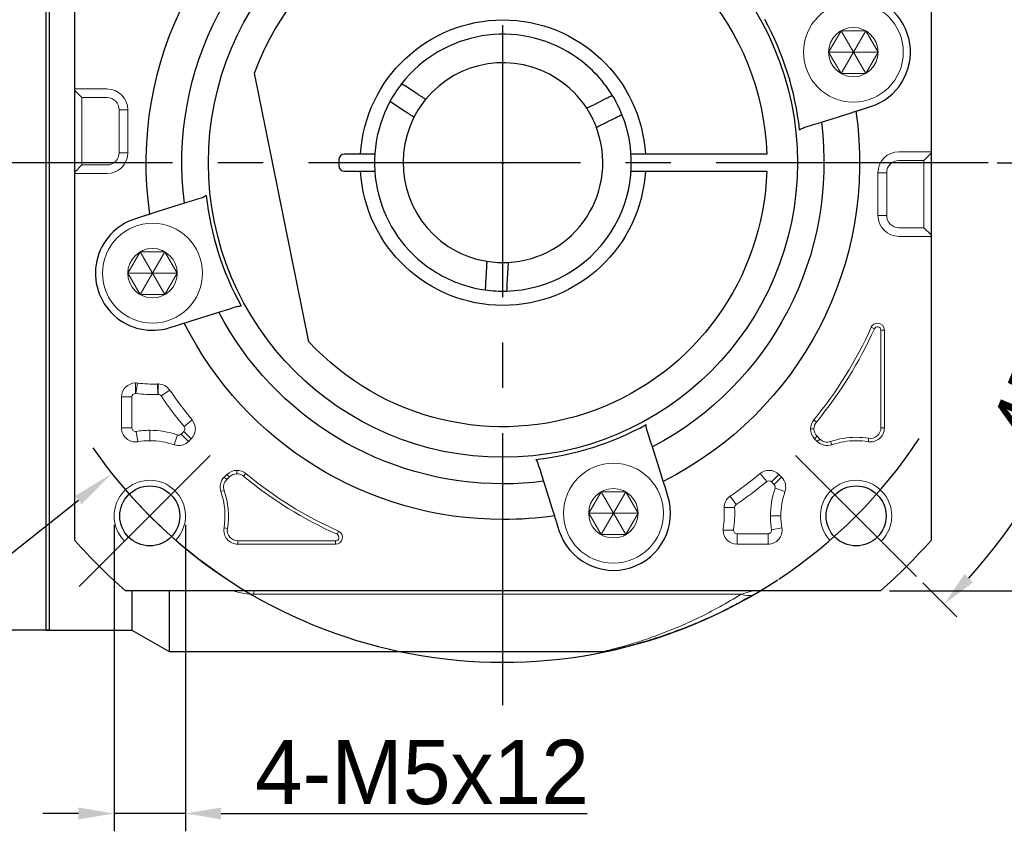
# Model space of a CAD drawing. Header units: millimetres. Extents: x 1351 to 1855, y 1009 to 1363.
# Tile 3 of 12: x 1414 to 1483, y 1194 to 1251. Entities that reach past the tile are written whole.
import ezdxf

# ---------------------------------------------------------------- set-up
doc = ezdxf.new("R2010")
doc.units = ezdxf.units.MM
doc.header["$PDSIZE"] = -5
doc.linetypes.add('CENTER2', pattern=[28.575, 19.05, -3.175, 3.175, -3.175])
doc.layers.get('0').update_dxf_attribs({"lineweight": 18})
doc.layers.get('Defpoints').update_dxf_attribs({"lineweight": 18})
doc.layers.add('3中心线层', color=1, linetype='CENTER2')
for name, color, linetype, lineweight in [('尺寸线', 7, 'Continuous', 18), ('尺寸线层', 3, 'Continuous', 18), ('粗实线', 7, 'Continuous', 50), ('细实线', 7, 'Continuous', 18)]:
    doc.layers.add(name, color=color, linetype=linetype, lineweight=lineweight)
doc.styles.add('工程字', font='txt')
doc.dimstyles.new('DIMSTYLE_17', dxfattribs={"dimtxt": 8, "dimasz": 12, "dimexe": 0.18, "dimexo": 0.0625, "dimgap": 0.09, "dimtad": 1, "dimtih": 1, "dimtoh": 1, "dimdec": 3, "dimdsep": 46, "dimtxsty": 'Standard', "dimblk": '_CAXARROW', "dimcen": 0.09, "dimdle": 24, "dimadec": 0, "dimazin": 0, "dimtfac": 0.7, "dimtdec": 3, "dimtofl": 0, "dimtmove": 0, "dimatfit": 3, "dimfxl": 1, "dimtolj": 1, "dimarcsym": 0})
doc.dimstyles.new('副本 ISO-25', dxfattribs={"dimtxt": 4.5, "dimasz": 2.5, "dimexe": 1.25, "dimexo": 0.625, "dimtad": 1, "dimtxsty": '工程字', "dimcen": 2.5, "dimdle": 5, "dimadec": 0, "dimazin": 0, "dimtfac": 1, "dimtmove": 0, "dimatfit": 3, "dimfxl": 1, "dimtolj": 1, "dimarcsym": 0})

# ---------------------------------------------------------------- blocks, each defined once
blk = doc.blocks.new('*D44')
at = {"layer": 'Defpoints', "color": 0, "lineweight": -2}
for p in [(1420.171, 1216.149), (1425.171, 1216.149), (1420.171, 1195.307)]:
    blk.add_point(p, dxfattribs=at)
at = {"layer": '尺寸线层', "color": 0, "lineweight": -2}
for p, q in [((1420.171, 1215.524), (1420.171, 1194.057)), ((1425.171, 1215.524), (1425.171, 1194.057)), ((1417.671, 1195.307), (1415.171, 1195.307)), ((1425.171, 1195.307), (1420.171, 1195.307)), ((1427.671, 1195.307), (1453.317, 1195.307))]:
    blk.add_line(p, q, dxfattribs=at)
for points in [[(1417.671, 1194.89), (1417.671, 1195.723), (1420.171, 1195.307)], [(1427.671, 1195.723), (1427.671, 1194.89), (1425.171, 1195.307)]]:
    blk.add_solid(points, dxfattribs=at)
at = {"layer": '尺寸线层', "color": 0, "insert": (1441.744, 1198.182), "char_height": 4.5, "attachment_point": 5, "style": '工程字'}
blk.add_mtext('\\A1;4-M5x12', dxfattribs=at)
blk = doc.blocks.new('_CAXARROW')
blk.add_hatch(color=0).paths.add_polyline_path([(0, 0), (-1, 0.125), (-1, -0.125)], flags=0)
blk = doc.blocks.new('*D45')
at = {"layer": 'Defpoints', "color": 0, "lineweight": -2}
for p in [(1474.823, 1262.671), (1420.016, 1219.125)]:
    blk.add_point(p, dxfattribs=at)
at = {"layer": '尺寸线层', "color": 0, "linetype": 'Continuous', "lineweight": -2}
for p, q in [((1447.329, 1240.898), (1447.509, 1240.898)), ((1447.419, 1240.808), (1447.419, 1240.988)), ((1398.165, 1201.764), (1417.667, 1217.259)), ((1388.039, 1201.764), (1398.165, 1201.764))]:
    blk.add_line(p, q, dxfattribs=at)
blk.add_arc((1447.419, 1240.898), 35, 218.17347, 303.41935, dxfattribs=at)
at = {"layer": '尺寸线层', "color": 0, "lineweight": -2, "xscale": 3, "yscale": 3, "zscale": 3, "rotation": 38.46813667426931}
blk.add_blockref('_CAXARROW', (1420.016, 1219.125), dxfattribs=at)
at = {"layer": '尺寸线层', "color": 0, "insert": (1392.602, 1205.014), "char_height": 4.5, "attachment_point": 5, "style": '工程字'}
blk.add_mtext('\\A1;∅70', dxfattribs=at)
blk = doc.blocks.new('_FILLED')
at = {"linetype": 'ByBlock'}
blk.add_hatch(color=0, dxfattribs=at).paths.add_polyline_path([(0, 0), (-1, 0.133), (-1, -0.133)], flags=0)
blk = doc.blocks.new('*D46')
at = {"layer": 'Defpoints', "color": 0, "lineweight": -2}
for p in [(1473.877, 1270.898), (1473.877, 1210.898), (1499.255, 1210.898)]:
    blk.add_point(p, dxfattribs=at)
at = {"layer": '尺寸线层', "color": 0, "lineweight": -2}
for p, q in [((1474.502, 1270.898), (1500.505, 1270.898)), ((1499.255, 1268.398), (1499.255, 1213.398)), ((1474.502, 1210.898), (1500.505, 1210.898))]:
    blk.add_line(p, q, dxfattribs=at)
for points in [[(1499.672, 1268.398), (1498.838, 1268.398), (1499.255, 1270.898)], [(1498.838, 1213.398), (1499.672, 1213.398), (1499.255, 1210.898)]]:
    blk.add_solid(points, dxfattribs=at)
at = {"layer": '尺寸线层', "color": 0, "insert": (1496.38, 1240.898), "char_height": 4.5, "attachment_point": 5, "rotation": 90, "style": '工程字'}
blk.add_mtext('\\A1;60', dxfattribs=at)
blk = doc.blocks.new('*D47')
at = {"layer": 'Defpoints', "color": 0, "lineweight": -2}
for p in [(1476.411, 1269.89), (1467.925, 1261.404), (1489.661, 1252.217), (1393.506, 1240.898), (1481.419, 1240.898)]:
    blk.add_point(p, dxfattribs=at)
at = {"layer": '尺寸线层', "color": 0, "lineweight": -2}
for p, q in [((1476.853, 1270.331), (1479.226, 1272.705)), ((1482.044, 1240.898), (1492.401, 1240.898))]:
    blk.add_line(p, q, dxfattribs=at)
blk.add_arc((1447.419, 1240.898), 43.732, 3.27584, 41.72416, dxfattribs=at)
for points in [[(1480.362, 1270.29), (1479.756, 1269.718), (1478.343, 1271.821)], [(1490.663, 1243.385), (1491.496, 1243.409), (1491.151, 1240.898)]]:
    blk.add_solid(points, dxfattribs=at)
at = {"layer": '尺寸线层', "color": 0, "insert": (1490.479, 1258.734), "char_height": 4.5, "attachment_point": 5, "rotation": 292.5, "style": '工程字'}
blk.add_mtext('\\A1;45%%d', dxfattribs=at)
blk = doc.blocks.new('*D48')
at = {"layer": 'Defpoints', "color": 0, "lineweight": -2}
for p in [(1393.506, 1240.898), (1481.419, 1240.898), (1467.925, 1220.392), (1485.299, 1219.028), (1476.411, 1211.907)]:
    blk.add_point(p, dxfattribs=at)
at = {"layer": '尺寸线层', "color": 0, "lineweight": -2}
for p, q in [((1482.044, 1240.898), (1492.409, 1240.898)), ((1476.853, 1211.465), (1479.232, 1209.086))]:
    blk.add_line(p, q, dxfattribs=at)
blk.add_arc((1447.419, 1240.898), 43.74, 318.27527, 356.72473, dxfattribs=at)
for points in [[(1491.504, 1238.387), (1490.671, 1238.411), (1491.159, 1240.898)], [(1479.761, 1212.073), (1480.367, 1211.501), (1478.348, 1209.97)]]:
    blk.add_solid(points, dxfattribs=at)
at = {"layer": '尺寸线层', "color": 0, "insert": (1485.173, 1225.26), "char_height": 4.5, "attachment_point": 5, "rotation": 67.5, "style": '工程字'}
blk.add_mtext('\\A1;45%%d', dxfattribs=at)

msp = doc.modelspace()

# ---------------------------------------------------------------- linework, layer by layer
for p, q in [((1417.4193, 1245.9539), (1417.4193, 1246.0636)), ((1417.4193, 1246.0636), (1417.9193, 1246.0636)), ((1417.4193, 1245.9539), (1417.9193, 1245.4551)), ((1417.4193, 1244.9563), (1417.4193, 1245.9539)), ((1417.9193, 1246.0636), (1419.6693, 1246.0636)), ((1417.4193, 1241.2385), (1417.4193, 1244.9563)), ((1417.9193, 1245.4551), (1419.6693, 1245.4551)), ((1420.527, 1244.5974), (1420.6368, 1244.5974)), ((1420.527, 1244.5974), (1420.527, 1241.5974)), ((1421.1355, 1244.5974), (1420.6368, 1244.5974)), ((1421.1355, 1244.5974), (1421.1355, 1241.5974)), ((1420.527, 1241.5974), (1420.6368, 1241.5974)), ((1421.1355, 1241.5974), (1420.6368, 1241.5974)), ((1475.1693, 1241.6652), (1476.9193, 1241.6652)), ((1477.4193, 1241.6652), (1476.9193, 1241.6652)), ((1477.4193, 1241.5554), (1476.9193, 1241.0567)), ((1477.4193, 1241.6652), (1477.4193, 1241.5554)), ((1477.4193, 1241.5554), (1477.4193, 1240.5579)), ((1417.4193, 1240.2409), (1417.4193, 1241.2385)), ((1417.4193, 1240.2409), (1417.9193, 1240.7397)), ((1419.6693, 1240.7397), (1417.9193, 1240.7397)), ((1475.1693, 1241.0567), (1476.9193, 1241.0567)), ((1417.4193, 1240.1311), (1417.4193, 1240.2409)), ((1417.4193, 1240.1311), (1417.9193, 1240.1311)), ((1419.6693, 1240.1311), (1417.9193, 1240.1311)), ((1473.703, 1237.1989), (1473.703, 1240.1989)), ((1474.3116, 1237.1989), (1474.3116, 1240.1989)), ((1477.4193, 1240.5579), (1477.4193, 1236.84)), ((1477.4193, 1236.84), (1477.4193, 1235.8425)), ((1476.9193, 1236.3412), (1475.1693, 1236.3412)), ((1477.4193, 1235.8425), (1476.9193, 1236.3412)), ((1477.4193, 1235.8425), (1477.4193, 1235.7327)), ((1476.9193, 1235.7327), (1475.1693, 1235.7327)), ((1477.4193, 1235.7327), (1476.9193, 1235.7327)), ((1473.4503, 1229.2699), (1473.2306, 1229.3681)), ((1473.9091, 1229.1721), (1474.1498, 1229.1721)), ((1473.9091, 1229.1721), (1473.9091, 1222.3187)), ((1474.1498, 1222.3187), (1474.1498, 1229.1721)), ((1421.6693, 1224.7367), (1421.6693, 1225.467)), ((1421.7034, 1224.7345), (1421.8028, 1225.4579)), ((1423.2453, 1224.664), (1423.2123, 1225.3934)), ((1423.2567, 1224.6642), (1423.2567, 1225.3944)), ((1423.4634, 1224.555), (1424.0666, 1224.9665)), ((1420.6888, 1224.4865), (1420.6888, 1222.3187)), ((1421.419, 1224.4865), (1420.6888, 1224.4865)), ((1421.419, 1222.3187), (1421.419, 1224.4865)), ((1425.0763, 1222.411), (1425.6389, 1222.8765)), ((1469.3851, 1222.7231), (1469.1997, 1222.8765)), ((1421.419, 1222.3187), (1420.6888, 1222.3187)), ((1421.7094, 1222.0716), (1421.8264, 1221.3509)), ((1422.6706, 1221.4189), (1422.6706, 1222.1491)), ((1425.0605, 1222.0744), (1424.8716, 1221.8856)), ((1425.0605, 1222.0744), (1425.5768, 1221.5581)), ((1469.2153, 1222.2514), (1468.9746, 1222.2514)), ((1473.9091, 1222.3187), (1474.1498, 1222.3187)), ((1424.6136, 1221.8258), (1424.3771, 1221.1349)), ((1424.8716, 1221.8856), (1425.3879, 1221.3693)), ((1425.3879, 1221.3693), (1425.5768, 1221.5581)), ((1469.432, 1221.7283), (1469.2618, 1221.5581)), ((1469.2618, 1221.5581), (1469.4506, 1221.3693)), ((1469.6208, 1221.5395), (1469.432, 1221.7283)), ((1469.6208, 1221.5395), (1469.4506, 1221.3693)), ((1470.3835, 1221.3627), (1470.4615, 1221.1349)), ((1473.0508, 1221.5884), (1473.0122, 1221.3509)), ((1428.7726, 1219.1022), (1428.7726, 1219.3428)), ((1428.0793, 1219.0557), (1427.8904, 1218.8668)), ((1428.0606, 1218.6966), (1427.8904, 1218.8668)), ((1428.0606, 1218.6966), (1428.2495, 1218.8855)), ((1428.2495, 1218.8855), (1428.0793, 1219.0557)), ((1429.2442, 1218.9323), (1429.3976, 1219.1178)), ((1465.9064, 1218.5552), (1465.441, 1219.1178)), ((1466.243, 1218.5394), (1466.7593, 1219.0557)), ((1466.4319, 1218.3505), (1466.9482, 1218.8668)), ((1466.9482, 1218.8668), (1466.7593, 1219.0557)), ((1427.8838, 1217.9339), (1427.6561, 1217.856)), ((1466.243, 1218.5394), (1466.4319, 1218.3505)), ((1466.4917, 1218.0924), (1467.1825, 1217.856)), ((1463.7624, 1216.9423), (1463.351, 1217.5455)), ((1463.6532, 1216.7355), (1462.923, 1216.7355)), ((1466.8985, 1216.1494), (1466.1683, 1216.1494)), ((1428.1096, 1215.2667), (1427.872, 1215.3052)), ((1463.5808, 1215.1482), (1462.8504, 1215.1482)), ((1466.2458, 1215.1883), (1466.9666, 1215.3052)), ((1435.7911, 1214.8671), (1435.8892, 1215.0869)), ((1465.9988, 1214.8978), (1463.8309, 1214.8978)), ((1463.8309, 1214.8978), (1463.8309, 1214.1677)), ((1465.9988, 1214.8978), (1465.9988, 1214.1677)), ((1435.6933, 1214.4084), (1428.8398, 1214.4084)), ((1428.8398, 1214.4084), (1428.8398, 1214.1677)), ((1428.8398, 1214.1677), (1435.6933, 1214.1677)), ((1435.6933, 1214.4084), (1435.6933, 1214.1677)), ((1463.8309, 1214.1677), (1465.9988, 1214.1677)), ((1429.955, 1210.6637), (1429.955, 1210.8982)), ((1464.1081, 1210.6637), (1429.955, 1210.6637))]:
    msp.add_line(p, q)
for centre in [(1471.9775, 1248.6413), (1422.8611, 1233.155), (1455.1625, 1216.3399)]:
    msp.add_circle(centre, 1.7321)
at = {"extrusion": (0, 0, -1)}
for centre, radius, start, end in [((-1419.6693, 1244.5974), 1.4663, 90, 180), ((-1419.6693, 1244.5974), 0.8577, 90, 180), ((-1419.6693, 1241.5974), 1.4663, 180, 270), ((-1419.6693, 1241.5974), 0.8577, 180, 270), ((-1475.1693, 1240.1989), 1.4663, 0, 90), ((-1475.1693, 1240.1989), 0.8577, 0, 90), ((-1475.1693, 1237.1989), 1.4663, 270, 0), ((-1475.1693, 1237.1989), 0.8577, 270, 0), ((-1447.4193, 1240.8982), 28.2695, 204.070615, 219.60525), ((-1422.8611, 1233.155), 7.7695, 267.40882, 277.82827), ((-1447.4193, 1240.8982), 28.2695, 320.39475, 325.697413), ((-1469.9551, 1222.2514), 0.7398, 0, 39.60525), ((-1469.9551, 1222.2514), 0.7398, 315, 0), ((-1473.1693, 1222.3187), 0.7398, 180, 279.218623), ((-1422.6706, 1216.1494), 5.2695, 80.781377, 90), ((-1422.6706, 1216.1494), 5.2695, 90, 108.896119), ((-1470.1439, 1222.0626), 0.7398, 251.103881, 315), ((-1472.168, 1216.1494), 5.2695, 71.103881, 90), ((-1472.168, 1216.1494), 5.2695, 90, 99.218623), ((-1428.5837, 1218.1735), 0.7398, 341.103881, 45), ((-1428.7726, 1218.3624), 0.7398, 45, 90), ((-1428.7726, 1218.3624), 0.7398, 90, 129.60525), ((-1447.4193, 1240.8982), 28.2695, 294.070615, 309.60525), ((-1447.4193, 1240.8982), 28.2695, 230.39475, 235.697413), ((-1422.6706, 1216.1494), 5.2695, 161.103881, 189.218623), ((-1472.168, 1216.1494), 5.2695, 0, 18.896119), ((-1455.1625, 1216.3399), 7.7695, 177.40882, 187.82827), ((-1472.168, 1216.1494), 5.2695, 350.781377, 0), ((-1428.8398, 1215.1482), 0.7398, 270, 9.218623)]:
    msp.add_arc(centre, radius, start, end, dxfattribs=at)
for centre, radius, start, end in [((1473.6693, 1229.1721), 0.4805, 90, 155.929385), ((1473.6693, 1229.1721), 0.4805, 0, 90), ((1447.4193, 1240.8982), 28.5102, 320.39475, 335.929385), ((1421.6693, 1224.4865), 0.9805, 90, 180), ((1421.6693, 1224.4865), 0.9805, 82.17173, 90), ((1423.2567, 1224.4139), 0.9805, 90, 92.59118), ((1423.2567, 1224.4139), 0.9805, 34.302587, 90), ((1422.8611, 1233.155), 8.4997, 262.17173, 272.59118), ((1447.4193, 1240.8982), 28.9997, 214.302587, 219.60525), ((1424.8835, 1222.2514), 0.9805, 315, 39.60525), ((1469.9551, 1222.2514), 0.9805, 140.39475, 180), ((1421.6693, 1222.3187), 0.9805, 180, 279.218623), ((1422.6706, 1216.1494), 5.9997, 90, 99.218623), ((1422.6706, 1216.1494), 5.9997, 71.103881, 90), ((1469.9551, 1222.2514), 0.9805, 180, 225), ((1473.1693, 1222.3187), 0.9805, 260.781377, 0), ((1424.6946, 1222.0626), 0.9805, 251.103881, 315), ((1470.1439, 1222.0626), 0.9805, 225, 288.896119), ((1472.168, 1216.1494), 5.5102, 90, 108.896119), ((1472.168, 1216.1494), 5.5102, 80.781377, 90), ((1428.7726, 1218.3624), 0.9805, 90, 135), ((1428.7726, 1218.3624), 0.9805, 50.39475, 90), ((1466.066, 1218.3624), 0.9805, 90, 129.60525), ((1466.066, 1218.3624), 0.9805, 45, 90), ((1422.6706, 1216.1494), 2.5, 317.046713, 225), ((1428.5837, 1218.1735), 0.9805, 135, 198.896119), ((1447.4193, 1240.8982), 28.5102, 230.39475, 245.929385), ((1466.2549, 1218.1735), 0.9805, 341.103881, 45), ((1472.168, 1216.1494), 2.5, 315, 222.953287), ((1422.6706, 1216.1494), 5.5102, 350.781377, 18.896119), ((1447.4193, 1240.8982), 28.9997, 304.302587, 309.60525), ((1472.168, 1216.1494), 5.9997, 161.103881, 180), ((1463.9035, 1216.7355), 0.9805, 124.302587, 180), ((1463.9035, 1216.7355), 0.9805, 180, 182.59118), ((1455.1625, 1216.3399), 8.4997, 352.17173, 2.59118), ((1472.168, 1216.1494), 5.9997, 180, 189.218623), ((1428.8398, 1215.1482), 0.9805, 170.781377, 270), ((1463.8309, 1215.1482), 0.9805, 172.17173, 180), ((1463.8309, 1215.1482), 0.9805, 180, 270), ((1465.9988, 1215.1482), 0.9805, 270, 9.218623), ((1435.6933, 1214.6482), 0.4805, 270, 65.929385)]:
    msp.add_arc(centre, radius, start, end)
msp.add_ellipse((1464.1081, 1212.4292), major_axis=(-1.0114, 1.7254), ratio=0.6888272, start_param=2.4365012, end_param=2.9666747)
for points, knots in [([(1473.4503, 1229.2699), (1473.482, 1229.3132), (1473.5453, 1229.3995), (1473.7224, 1229.4214), (1473.8753, 1229.3291), (1473.8978, 1229.2245), (1473.9091, 1229.1721)], [0, 0, 0, 0, 0.2504474, 0.5, 0.7495526, 1, 1, 1, 1]), ([(1421.419, 1224.4865), (1421.4351, 1224.5543), (1421.4673, 1224.6891), (1421.6022, 1224.7209), (1421.6693, 1224.7367)], [0, 0, 0, 0, 0.5025738, 1, 1, 1, 1]), ([(1423.2567, 1224.6642), (1423.2978, 1224.6588), (1423.3802, 1224.6479), (1423.4357, 1224.586), (1423.4634, 1224.555)], [0, 0, 0, 0, 0.499116, 1, 1, 1, 1]), ([(1421.7094, 1222.0716), (1421.6961, 1222.0702), (1421.6199, 1222.062), (1421.4657, 1222.1235), (1421.4346, 1222.2536), (1421.419, 1222.3187)], [0, 0, 0, 0, 0.0952819, 0.5467814, 1, 1, 1, 1]), ([(1425.0763, 1222.411), (1425.1061, 1222.3534), (1425.1655, 1222.2382), (1425.0955, 1222.129), (1425.0605, 1222.0744)], [0, 0, 0, 0, 0.5, 1, 1, 1, 1]), ([(1424.8716, 1221.8856), (1424.8335, 1221.8581), (1424.7796, 1221.8193), (1424.6858, 1221.8088), (1424.6404, 1221.8195), (1424.6136, 1221.8258)], [0, 0, 0, 0, 0.4976567, 0.7030632, 1, 1, 1, 1]), ([(1465.9064, 1218.5552), (1465.9641, 1218.5849), (1466.0793, 1218.6443), (1466.1884, 1218.5744), (1466.243, 1218.5394)], [0, 0, 0, 0, 0.5, 1, 1, 1, 1]), ([(1463.6532, 1216.7355), (1463.6587, 1216.7767), (1463.6696, 1216.859), (1463.7314, 1216.9145), (1463.7624, 1216.9423)], [0, 0, 0, 0, 0.499116, 1, 1, 1, 1]), ([(1463.8309, 1214.8978), (1463.7632, 1214.914), (1463.6283, 1214.9462), (1463.5966, 1215.0811), (1463.5808, 1215.1482)], [0, 0, 0, 0, 0.5025738, 1, 1, 1, 1]), ([(1466.2458, 1215.1883), (1466.238, 1215.1115), (1466.2223, 1214.958), (1466.0732, 1214.9179), (1465.9988, 1214.8978)], [0, 0, 0, 0, 0.500011, 1, 1, 1, 1]), ([(1435.7911, 1214.8671), (1435.8343, 1214.8354), (1435.9206, 1214.7722), (1435.9425, 1214.595), (1435.8503, 1214.4422), (1435.7457, 1214.4196), (1435.6933, 1214.4084)], [0, 0, 0, 0, 0.2504474, 0.5, 0.7495526, 1, 1, 1, 1]), ([(1428.5951, 1210.8888), (1428.6531, 1210.869), (1428.7123, 1210.8502), (1428.9501, 1210.7807), (1429.1393, 1210.7382), (1429.5394, 1210.6793), (1429.7443, 1210.6637), (1429.955, 1210.6637)], [0, 0, 0, 0, 0.1454819, 0.1454819, 0.572741, 0.572741, 1, 1, 1, 1]), ([(1454.65, 1206.7033), (1454.689, 1206.7126), (1454.9418, 1206.7735), (1455.6529, 1206.9525), (1456.8834, 1207.3135), (1458.2469, 1207.7793), (1459.6748, 1208.3445), (1461.1421, 1209.0111), (1462.625, 1209.7724), (1463.6135, 1210.3664), (1464.1081, 1210.6637)], [0, 0, 0, 0, 0.0287584, 0.1679333, 0.3071957, 0.4454802, 0.5836293, 0.7220356, 0.8609002, 1, 1, 1, 1]), ([(1464.1081, 1210.6637), (1464.2862, 1210.7166), (1464.5607, 1210.7981), (1464.7792, 1210.8657), (1464.8232, 1210.8794), (1464.8276, 1210.8807)], [0, 0, 0, 0, 0.6302264, 0.9714081, 1, 1, 1, 1]), ([(1454.4179, 1206.6487), (1454.4134, 1206.6477), (1454.4069, 1206.6461), (1454.4674, 1206.6602), (1454.594, 1206.69), (1454.65, 1206.7033)], [0, 0, 0, 0, 0.0002341, 0.6278325, 1, 1, 1, 1])]:
    msp.add_open_spline(points, degree=3, knots=knots)
for points, degree in [([(1421.6693, 1224.7367), (1421.6807, 1224.7367), (1421.6921, 1224.736), (1421.7034, 1224.7345)], 3), ([(1423.2453, 1224.664), (1423.2567, 1224.6642)], 1), ([(1466.4319, 1218.3505), (1466.4602, 1218.3118), (1466.5169, 1218.2342), (1466.5001, 1218.1397), (1466.4917, 1218.0924)], 3), ([(1463.6535, 1216.7242), (1463.6532, 1216.7355)], 1), ([(1463.5808, 1215.1482), (1463.5807, 1215.1596), (1463.5814, 1215.171), (1463.5829, 1215.1823)], 3)]:
    msp.add_open_spline(points, degree=degree)
at = {"layer": '3中心线层'}
for p, q in [((1447.4193, 1202.8982), (1447.4193, 1278.8982)), ((1481.4193, 1240.8982), (1393.5058, 1240.8982)), ((1426.9132, 1220.3921), (1417.7208, 1211.1997)), ((1467.9254, 1220.3921), (1476.4107, 1211.9068))]:
    msp.add_line(p, q, dxfattribs=at)
for start, end in [(303.521659, 326.478341), (214.822638, 236.478341)]:
    msp.add_arc((1447.4193, 1240.8982), 35, start, end, dxfattribs=at)
at = {"layer": '尺寸线'}
for p, q in [((1417.9193, 1245.4551), (1417.9193, 1240.7397)), ((1476.9193, 1241.0567), (1476.9193, 1236.3412)), ((1474.3116, 1240.1989), (1473.703, 1240.1989)), ((1474.3116, 1237.1989), (1473.703, 1237.1989))]:
    msp.add_line(p, q, dxfattribs=at)
at = {"layer": '粗实线', "linetype": 'Continuous', "lineweight": 30}
for p, q in [((1415.4193, 1208.1481), (1415.4193, 1273.6482)), ((1415.6193, 1273.6482), (1415.6193, 1208.1482)), ((1417.4193, 1240.2409), (1417.4193, 1267.3557)), ((1417.4193, 1240.2409), (1417.4193, 1267.3557)), ((1477.4193, 1267.3557), (1477.4193, 1235.7327)), ((1477.4193, 1267.3557), (1477.4193, 1235.7327)), ((1433.8265, 1228.3488), (1430.0121, 1247.1622)), ((1441.3298, 1245.7724), (1440.7413, 1246.1569)), ((1440.5094, 1244.5167), (1439.9209, 1244.9012)), ((1454.008, 1245.073), (1454.6352, 1245.3904)), ((1472.5443, 1244.6259), (1473.1803, 1244.8265)), ((1469.7389, 1243.7414), (1471.6747, 1244.3517)), ((1471.6747, 1244.3517), (1472.1579, 1244.5041)), ((1454.6853, 1243.7346), (1455.3125, 1244.0521)), ((1437.4373, 1241.4982), (1436.3193, 1241.4982)), ((1465.9096, 1241.4982), (1457.4013, 1241.4982)), ((1435.9193, 1241.0982), (1435.9193, 1240.6982)), ((1417.4193, 1214.4406), (1417.4193, 1240.1311)), ((1417.4193, 1214.4406), (1417.4193, 1240.1311)), ((1436.3193, 1240.2982), (1437.4373, 1240.2982)), ((1457.4013, 1240.2982), (1465.9096, 1240.2982)), ((1425.0997, 1238.0549), (1423.1639, 1237.4446)), ((1423.1639, 1237.4446), (1422.6807, 1237.2922)), ((1422.2943, 1237.1704), (1421.6583, 1236.9699)), ((1477.4193, 1235.7327), (1477.4193, 1214.4406)), ((1477.4193, 1235.7327), (1477.4193, 1214.4406)), ((1446.2428, 1233.1874), (1446.204, 1232.4855)), ((1447.7405, 1233.1048), (1447.7018, 1232.4029)), ((1425.5696, 1229.8149), (1427.5053, 1230.4252)), ((1425.0864, 1229.6625), (1425.5696, 1229.8149)), ((1424.0639, 1229.3401), (1424.7, 1229.5407)), ((1458.5026, 1219.0484), (1457.8923, 1220.9842)), ((1458.655, 1218.5652), (1458.5026, 1219.0484)), ((1450.2625, 1218.5785), (1450.8729, 1216.6428)), ((1458.9773, 1217.5428), (1458.7768, 1218.1788)), ((1450.8729, 1216.6428), (1451.0252, 1216.1596)), ((1451.147, 1215.7732), (1451.3476, 1215.1371)), ((1473.8768, 1210.8982), (1420.9618, 1210.8982)), ((1473.8768, 1210.8982), (1420.9618, 1210.8982)), ((1421.4193, 1210.8981), (1421.4193, 1208.1482)), ((1424.0174, 1210.8977), (1424.0174, 1206.6482)), ((1415.4193, 1208.1481), (1397.6197, 1208.1481)), ((1415.4193, 1208.1482), (1421.4193, 1208.1482)), ((1415.6193, 1208.1482), (1415.4193, 1208.1482)), ((1421.4193, 1208.1482), (1424.0174, 1206.6482)), ((1424.0174, 1206.6482), (1454.4344, 1206.6482))]:
    msp.add_line(p, q, dxfattribs=at)
for centre in [(1422.6706, 1216.1494), (1472.168, 1216.1494)]:
    msp.add_circle(centre, 2.1, dxfattribs=at)
at = {"layer": '粗实线', "linetype": 'Continuous', "lineweight": 30, "extrusion": (0, 0, -1)}
for radius, start, end in [(25, 351.706896, 63.293104), (20.6414, 270, 90), (20.6414, 90, 270), (22.5, 352.740348, 62.259652), (18.5, 19.791512, 178.141433), (10, 3.439813, 176.560187), (25, 171.706896, 243.293104), (22.5, 172.740348, 242.259652), (18.5, 181.858567, 317.285651), (10, 183.439813, 356.560187), (22.5, 270, 332.259652), (25, 270, 333.293104), (22.5, 262.740348, 270), (25, 261.706896, 270), (40, 311.409622, 318.590378), (40, 311.409622, 318.590378), (40, 221.409622, 228.590378), (40, 221.409622, 228.590378)]:
    msp.add_arc((-1447.4193, 1240.8982), radius, start, end, dxfattribs=at)
at = {"layer": '粗实线', "linetype": 'Continuous', "lineweight": 30}
for centre, radius, start, end in [((1471.9775, 1248.6413), 4, 287.500017, 90), ((1447.4193, 1240.8982), 20.9162, 6.317702, 28.682298), ((1447.4193, 1240.8982), 9, 56.84238, 142.062189), ((1447.4193, 1240.8982), 9, 31.622572, 56.84238), ((1447.4193, 1240.8982), 7, 56.84238, 140.691741), ((1447.4193, 1240.8982), 9, 142.061948, 151.622258), ((1447.4193, 1240.8982), 7, 32.99302, 56.84238), ((1447.4193, 1240.8982), 9, 22.062552, 31.622862), ((1447.4193, 1240.8982), 9, 151.622572, 236.84238), ((1447.4193, 1240.8982), 9, 271.622572, 22.062189), ((1447.4193, 1240.8982), 7, 152.99302, 236.84238), ((1447.4193, 1240.8982), 7, 272.99302, 20.691741), ((1436.3193, 1241.0982), 0.4, 90, 180), ((1436.3193, 1240.6982), 0.4, 180, 270), ((1447.4193, 1240.8982), 20.9162, 186.317702, 208.682298), ((1422.8611, 1233.155), 4, 107.5, 287.5), ((1447.4193, 1240.8982), 7, 236.84238, 260.691741), ((1447.4193, 1240.8982), 9, 236.84238, 262.062189), ((1447.4193, 1240.8982), 9, 262.063596, 271.621213), ((1447.4193, 1240.8982), 20.9162, 276.317702, 298.682298), ((1455.1625, 1216.3399), 4, 197.500017, 17.5)]:
    msp.add_arc(centre, radius, start, end, dxfattribs=at)
for centre, major_axis, ratio, start_param, end_param in [((1464.1081, 1212.4292), (-1.0114, 1.7254), 0.6888272, 2.966675, 3.1415927), ((1454.4762, 1208.6615), (0.4277, -1.9537), 0.9910457, 6.0657882, 6.2831853)]:
    msp.add_ellipse(centre, major_axis=major_axis, ratio=ratio, start_param=start_param, end_param=end_param, dxfattribs=at)
for points, degree in [([(1440.7413, 1246.1569), (1440.6013, 1246.2484), (1440.4612, 1246.3399), (1440.3212, 1246.4314)], 3), ([(1454.6352, 1245.3904), (1454.7845, 1245.466), (1454.9337, 1245.5415), (1455.083, 1245.6171)], 3), ([(1439.9209, 1244.9012), (1439.7808, 1244.9927), (1439.6408, 1245.0842), (1439.5008, 1245.1757)], 3), ([(1442.003, 1245.3326), (1441.687, 1244.9466), (1441.4092, 1244.5213), (1441.1826, 1244.0769)], 3), ([(1453.9678, 1243.3715), (1453.7915, 1243.8383), (1453.5621, 1244.2915), (1453.2904, 1244.7099)], 3), ([(1455.3125, 1244.0521), (1455.4618, 1244.1276), (1455.611, 1244.2031), (1455.7603, 1244.2787)], 3), ([(1468.507, 1243.353), (1468.918, 1243.4826), (1469.3287, 1243.612), (1469.7389, 1243.7414)], 3), ([(1468.2084, 1243.1998), (1468.3054, 1243.2724), (1468.4052, 1243.3209), (1468.507, 1243.353)], 3), ([(1426.6302, 1238.5965), (1426.5332, 1238.5239), (1426.4334, 1238.4754), (1426.3316, 1238.4434)], 3), ([(1426.3316, 1238.4434), (1425.9205, 1238.3137), (1425.5099, 1238.1843), (1425.0997, 1238.0549)], 3), ([(1446.204, 1232.4855), (1446.1948, 1232.3184), (1446.1856, 1232.1514), (1446.1764, 1231.9844)], 3), ([(1447.7018, 1232.4029), (1447.6926, 1232.2358), (1447.6833, 1232.0688), (1447.6741, 1231.9018)], 3), ([(1427.5053, 1230.4252), (1427.9156, 1230.5545), (1428.3262, 1230.684), (1428.7373, 1230.8136)], 3), ([(1428.7373, 1230.8136), (1428.83, 1230.8429), (1428.9294, 1230.8599), (1429.038, 1230.8599)], 3), ([(1429.038, 1230.8599), (1429.0484, 1230.8599), (1429.059, 1230.8597), (1429.0697, 1230.8594)], 3), ([(1457.5038, 1222.2161), (1457.4717, 1222.3179), (1457.4542, 1222.4274), (1457.4581, 1222.5485)], 3), ([(1457.8923, 1220.9842), (1457.7629, 1221.3944), (1457.6334, 1221.8051), (1457.5038, 1222.2161)], 3), ([(1449.7209, 1220.109), (1449.7935, 1220.012), (1449.842, 1219.9122), (1449.8741, 1219.8105)], 3), ([(1449.8741, 1219.8105), (1450.0037, 1219.3994), (1450.1332, 1218.9888), (1450.2625, 1218.5785)], 3), ([(1464.3042, 1210.2405), (1464.8974, 1210.6089)], 1), ([(1465.1196, 1210.7038), (1465.2365, 1210.7723), (1465.3472, 1210.8382), (1465.447, 1210.8982)], 3), ([(1454.5698, 1206.6592), (1454.5753, 1206.6469), (1454.7567, 1206.6814)], 2)]:
    msp.add_open_spline(points, degree=degree, dxfattribs=at)
for points, knots in [([(1442.005, 1245.3313), (1442.0011, 1245.3339), (1441.9901, 1245.341), (1441.9407, 1245.3734), (1441.9035, 1245.3977), (1441.8102, 1245.4586), (1441.7527, 1245.4961), (1441.6257, 1245.5792), (1441.5542, 1245.6258), (1441.4315, 1245.706), (1441.3805, 1245.7393), (1441.3298, 1245.7724)], [0, 0, 0, 0, 0.2135041, 0.2135041, 0.4269713, 0.4269713, 0.6410212, 0.6410212, 0.8562277, 0.8562277, 1, 1, 1, 1]), ([(1453.2884, 1244.7089), (1453.2925, 1244.711), (1453.3042, 1244.7169), (1453.3569, 1244.7436), (1453.3966, 1244.7636), (1453.496, 1244.814), (1453.5572, 1244.8449), (1453.6927, 1244.9135), (1453.7688, 1244.952), (1453.8996, 1245.0182), (1453.954, 1245.0457), (1454.008, 1245.073)], [0, 0, 0, 0, 0.2135041, 0.2135041, 0.4269713, 0.4269713, 0.6410212, 0.6410212, 0.8562277, 0.8562277, 1, 1, 1, 1]), ([(1441.1846, 1244.0756), (1441.1807, 1244.0781), (1441.1697, 1244.0853), (1441.1203, 1244.1176), (1441.083, 1244.1419), (1440.9897, 1244.2029), (1440.9323, 1244.2404), (1440.8053, 1244.3234), (1440.7338, 1244.3701), (1440.6111, 1244.4503), (1440.5601, 1244.4836), (1440.5094, 1244.5167)], [0, 0, 0, 0, 0.2135041, 0.2135041, 0.4269713, 0.4269713, 0.6410212, 0.6410212, 0.8562277, 0.8562277, 1, 1, 1, 1]), ([(1472.1571, 1244.5039), (1472.1615, 1244.5052), (1472.1659, 1244.5066), (1472.1932, 1244.5152), (1472.2143, 1244.5219), (1472.2672, 1244.5386), (1472.2998, 1244.5488), (1472.3721, 1244.5716), (1472.4129, 1244.5845), (1472.484, 1244.6069), (1472.5142, 1244.6165), (1472.5443, 1244.6259)], [0, 0, 0, 0, 0.2115356, 0.2115356, 0.4229944, 0.4229944, 0.6356664, 0.6356664, 0.8509644, 0.8509644, 1, 1, 1, 1]), ([(1453.9657, 1243.3705), (1453.9698, 1243.3726), (1453.9815, 1243.3785), (1454.0342, 1243.4052), (1454.0739, 1243.4253), (1454.1733, 1243.4756), (1454.2345, 1243.5065), (1454.37, 1243.5751), (1454.4461, 1243.6136), (1454.5769, 1243.6798), (1454.6313, 1243.7073), (1454.6853, 1243.7346)], [0, 0, 0, 0, 0.2135041, 0.2135041, 0.4269713, 0.4269713, 0.6410212, 0.6410212, 0.8562277, 0.8562277, 1, 1, 1, 1]), ([(1438.4416, 1241.4982), (1438.437, 1241.4982), (1438.42, 1241.4982), (1438.346, 1241.4982), (1438.2903, 1241.4982), (1438.1507, 1241.4982), (1438.0648, 1241.4982), (1437.875, 1241.4982), (1437.7685, 1241.4982), (1437.5866, 1241.4982), (1437.5117, 1241.4982), (1437.4373, 1241.4982)], [0, 0, 0, 0, 0.2143841, 0.2143841, 0.4287539, 0.4287539, 0.6433501, 0.6433501, 0.8583945, 0.8583945, 1, 1, 1, 1]), ([(1457.4013, 1241.4982), (1457.289, 1241.4982), (1457.1751, 1241.4982), (1456.9632, 1241.4982), (1456.8621, 1241.4982), (1456.6868, 1241.4982), (1456.6101, 1241.4982), (1456.4914, 1241.4982), (1456.4477, 1241.4982), (1456.408, 1241.4982), (1456.4034, 1241.4982), (1456.3988, 1241.4982)], [0, 0, 0, 0, 0.2155949, 0.2155949, 0.4311982, 0.4311982, 0.6466607, 0.6466607, 0.8617206, 0.8617206, 1, 1, 1, 1]), ([(1437.4373, 1240.2982), (1437.5496, 1240.2982), (1437.6635, 1240.2982), (1437.8754, 1240.2982), (1437.9764, 1240.2982), (1438.1518, 1240.2982), (1438.2285, 1240.2982), (1438.3472, 1240.2982), (1438.3909, 1240.2982), (1438.4306, 1240.2982), (1438.4352, 1240.2982), (1438.4398, 1240.2982)], [0, 0, 0, 0, 0.2155949, 0.2155949, 0.4311982, 0.4311982, 0.6466607, 0.6466607, 0.8617206, 0.8617206, 1, 1, 1, 1]), ([(1456.397, 1240.2982), (1456.4016, 1240.2982), (1456.4186, 1240.2982), (1456.4926, 1240.2982), (1456.5483, 1240.2982), (1456.6879, 1240.2982), (1456.7738, 1240.2982), (1456.9636, 1240.2982), (1457.0701, 1240.2982), (1457.252, 1240.2982), (1457.3269, 1240.2982), (1457.4013, 1240.2982)], [0, 0, 0, 0, 0.2143841, 0.2143841, 0.4287539, 0.4287539, 0.6433501, 0.6433501, 0.8583945, 0.8583945, 1, 1, 1, 1]), ([(1422.6814, 1237.2925), (1422.677, 1237.2911), (1422.6727, 1237.2897), (1422.6453, 1237.2811), (1422.6242, 1237.2744), (1422.5714, 1237.2578), (1422.5388, 1237.2475), (1422.4665, 1237.2247), (1422.4257, 1237.2118), (1422.3546, 1237.1894), (1422.3243, 1237.1799), (1422.2943, 1237.1704)], [0, 0, 0, 0, 0.2115356, 0.2115356, 0.4229944, 0.4229944, 0.6356664, 0.6356664, 0.8509644, 0.8509644, 1, 1, 1, 1]), ([(1446.2872, 1233.9926), (1446.2869, 1233.988), (1446.2862, 1233.9749), (1446.283, 1233.9159), (1446.2805, 1233.8716), (1446.2744, 1233.7603), (1446.2706, 1233.6918), (1446.2622, 1233.5402), (1446.2575, 1233.455), (1446.2495, 1233.3086), (1446.2461, 1233.2478), (1446.2428, 1233.1874)], [0, 0, 0, 0, 0.2135041, 0.2135041, 0.4269713, 0.4269713, 0.6410212, 0.6410212, 0.8562277, 0.8562277, 1, 1, 1, 1]), ([(1446.2871, 1233.9903), (1446.5357, 1233.9573), (1446.9115, 1233.9074), (1447.4132, 1233.8942), (1447.663, 1233.9033), (1447.7848, 1233.9077)], [0, 0, 0, 0, 0.5003656, 0.7564876, 1, 1, 1, 1]), ([(1447.7849, 1233.91), (1447.7847, 1233.9054), (1447.7839, 1233.8923), (1447.7807, 1233.8333), (1447.7782, 1233.7889), (1447.7721, 1233.6776), (1447.7683, 1233.6092), (1447.76, 1233.4576), (1447.7553, 1233.3724), (1447.7472, 1233.226), (1447.7438, 1233.1652), (1447.7405, 1233.1048)], [0, 0, 0, 0, 0.2135041, 0.2135041, 0.4269713, 0.4269713, 0.6410212, 0.6410212, 0.8562277, 0.8562277, 1, 1, 1, 1]), ([(1424.7, 1229.5407), (1424.7436, 1229.5544), (1424.7879, 1229.5684), (1424.8703, 1229.5944), (1424.9096, 1229.6068), (1424.9775, 1229.6282), (1425.0072, 1229.6375), (1425.0525, 1229.6518), (1425.069, 1229.657), (1425.0778, 1229.6598), (1425.0822, 1229.6612), (1425.0865, 1229.6626)], [0, 0, 0, 0, 0.2183987, 0.2183987, 0.4368728, 0.4368728, 0.6541149, 0.6541149, 0.8686839, 0.8686839, 1, 1, 1, 1]), ([(1458.7768, 1218.1788), (1458.763, 1218.2225), (1458.7491, 1218.2668), (1458.7231, 1218.3492), (1458.7107, 1218.3885), (1458.6893, 1218.4564), (1458.6799, 1218.486), (1458.6656, 1218.5313), (1458.6604, 1218.5478), (1458.6577, 1218.5566), (1458.6563, 1218.561), (1458.6549, 1218.5654)], [0, 0, 0, 0, 0.2183987, 0.2183987, 0.4368728, 0.4368728, 0.6541149, 0.6541149, 0.8686839, 0.8686839, 1, 1, 1, 1]), ([(1451.025, 1216.1603), (1451.0264, 1216.1559), (1451.0278, 1216.1515), (1451.0364, 1216.1242), (1451.043, 1216.1031), (1451.0597, 1216.0502), (1451.07, 1216.0177), (1451.0928, 1215.9454), (1451.1056, 1215.9045), (1451.1281, 1215.8334), (1451.1376, 1215.8032), (1451.147, 1215.7732)], [0, 0, 0, 0, 0.2115356, 0.2115356, 0.4229944, 0.4229944, 0.6356664, 0.6356664, 0.8509644, 0.8509644, 1, 1, 1, 1]), ([(1464.4242, 1210.3126), (1464.1055, 1210.135), (1463.2559, 1209.6705), (1461.8643, 1209.0032), (1460.2651, 1208.3254), (1458.6977, 1207.752), (1457.203, 1207.2823), (1456.0905, 1206.9853), (1455.3797, 1206.8143), (1454.9959, 1206.7277), (1454.7959, 1206.6843), (1454.8679, 1206.7), (1454.9039, 1206.7078)], [0, 0, 0, 0, 0.0779031, 0.2075966, 0.3391669, 0.4705138, 0.6020797, 0.7347162, 0.8008385, 0.8672588, 0.9336462, 1, 1, 1, 1])]:
    msp.add_open_spline(points, degree=3, knots=knots, dxfattribs=at)
at = {"layer": '细实线', "color": 0}
for p, q in [((1472.8435, 1250.1413), (1471.1115, 1247.1413)), ((1472.8435, 1247.1413), (1471.1115, 1250.1413)), ((1473.7096, 1248.6413), (1470.2454, 1248.6413)), ((1423.7271, 1234.655), (1421.9951, 1231.655)), ((1423.7271, 1231.655), (1421.9951, 1234.655)), ((1424.5931, 1233.155), (1421.129, 1233.155)), ((1456.0285, 1217.8399), (1454.2964, 1214.8399)), ((1456.0285, 1214.8399), (1454.2964, 1217.8399)), ((1456.8945, 1216.3399), (1453.4304, 1216.3399))]:
    msp.add_line(p, q, dxfattribs=at)
for points in [[(1470.2454, 1248.6413), (1471.1115, 1247.1413), (1472.8435, 1247.1413), (1473.7096, 1248.6413), (1472.8435, 1250.1413), (1471.1115, 1250.1413)], [(1421.129, 1233.155), (1421.9951, 1231.655), (1423.7271, 1231.655), (1424.5931, 1233.155), (1423.7271, 1234.655), (1421.9951, 1234.655)], [(1453.4304, 1216.3399), (1454.2964, 1214.8399), (1456.0285, 1214.8399), (1456.8945, 1216.3399), (1456.0285, 1217.8399), (1454.2964, 1217.8399)]]:
    msp.add_lwpolyline(points, close=True, dxfattribs=at)
for centre in [(1471.9775, 1248.6413), (1422.8611, 1233.155), (1455.1625, 1216.3399)]:
    msp.add_circle(centre, 3.5, dxfattribs=at)

# ---------------------------------------------------------------- dimensions: what is measured, and where the dimension line sits
at = {"layer": '尺寸线层'}
for base, line1, picture, middle in [((1489.6612, 1252.2168), ((1467.9254, 1261.4043), (1476.4107, 1269.8895)), '*D47', (1490.4786, 1258.7339)), ((1485.2989, 1219.0284), ((1467.9254, 1220.3921), (1476.4107, 1211.9068)), '*D48', (1485.1732, 1225.26))]:
    dim = msp.add_angular_dim_2l(base=base, line1=line1, line2=((1481.4193, 1240.8982), (1393.5058, 1240.8982)), dimstyle='副本 ISO-25', override={"dimsah": 1}, dxfattribs=at)
    dim.commit()
    dim.dimension.update_dxf_attribs({"geometry": picture, "text_midpoint": middle})
dim = msp.add_linear_dim(base=(1499.255, 1210.8982), p1=(1473.8768, 1270.8982), p2=(1473.8768, 1210.8982), angle=90, dimstyle='副本 ISO-25', override={"dimsah": 1}, dxfattribs=at)
dim.commit()
dim.dimension.update_dxf_attribs({"geometry": '*D46', "text_midpoint": (1496.38, 1240.8982)})
at = {"layer": '尺寸线层', "linetype": 'Continuous'}
dim = msp.add_diameter_dim_2p(p1=(1474.8227, 1262.6709), p2=(1420.0159, 1219.1254), dimstyle='DIMSTYLE_17', override={"dimtxt": 4.5, "dimasz": 3, "dimgap": 1, "dimtxsty": '工程字', "dimtol": 0, "dimldrblk": '_FILLED'}, dxfattribs=at)
dim.commit()
dim.dimension.update_dxf_attribs({"geometry": '*D45', "text_midpoint": (1392.6023, 1201.7644), "dimtype": 163})
at = {"layer": '尺寸线层'}
dim = msp.add_linear_dim(base=(1420.1706, 1195.3066), p1=(1425.1706, 1216.1494), p2=(1420.1706, 1216.1494), text='4-M<>x12', dimstyle='副本 ISO-25', override={"dimsah": 1}, dxfattribs=at)
dim.commit()
dim.dimension.update_dxf_attribs({"geometry": '*D44', "text_midpoint": (1441.7439, 1195.3066), "dimtype": 160})

doc.saveas('drawing.dxf')
